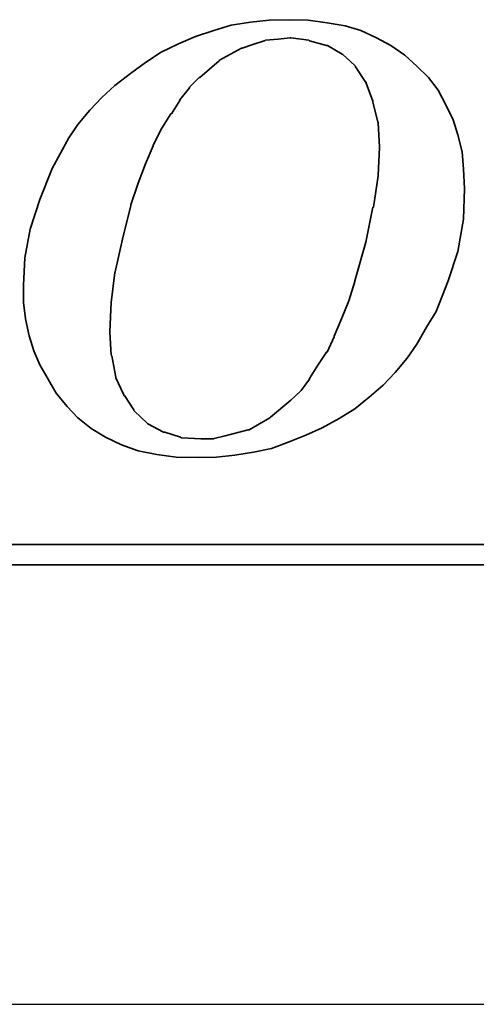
# Model space of a CAD drawing. Header units: inches. Extents: x 18 to 1412, y -76 to 627.
# Tile 37 of 41: x 163.04 to 166.3, y 122.9 to 129.92. Entities that reach past the tile are written whole.
import ezdxf

# ---------------------------------------------------------------- set-up
doc = ezdxf.new("R2010")
doc.units = ezdxf.units.IN
doc.header["$MEASUREMENT"] = 0
doc.layers.add('DIM', color=4, linetype='Continuous')
doc.layers.add('layer 1', color=7, linetype='Continuous')

# ---------------------------------------------------------------- blocks, each defined once
blk = doc.blocks.new('TBI MOTION logo(完整正式版)')
at = {"layer": 'layer 1', "color": 22, "lineweight": 35}
for points, knots in [([(35.79625, -6.98375), (35.79625, -6.98375), (36.23125, -7.43875), (36.23125, -7.43875), (36.23125, -7.43875), (36.23125, -7.43875), (36.75625, -7.87125), (36.75625, -7.87125), (36.75625, -7.87125), (36.75625, -7.87125), (37.33125, -8.20375), (37.33125, -8.20375), (37.33125, -8.20375), (37.33125, -8.20375), (37.95625, -8.51875), (37.95625, -8.51875), (37.95625, -8.51875), (37.95625, -8.51875), (38.62625, -8.75875), (38.62625, -8.75875), (38.62625, -8.75875), (38.62625, -8.75875), (39.37125, -8.90375), (39.37125, -8.90375), (39.37125, -8.90375), (39.37125, -8.90375), (40.14125, -8.99875), (40.14125, -8.99875), (40.14125, -8.99875), (40.14125, -8.99875), (41.02625, -9.02375), (41.02625, -9.02375), (41.02625, -9.02375), (41.02625, -9.02375), (41.74625, -8.99875), (41.74625, -8.99875), (41.74625, -8.99875), (41.74625, -8.99875), (42.46625, -8.92375), (42.46625, -8.92375), (42.46625, -8.92375), (42.46625, -8.92375), (43.21125, -8.80625), (43.21125, -8.80625), (43.21125, -8.80625), (43.21125, -8.80625), (43.93125, -8.66375), (43.93125, -8.66375), (43.93125, -8.66375), (43.93125, -8.66375), (44.62625, -8.39875), (44.62625, -8.39875), (44.62625, -8.39875), (44.62625, -8.39875), (45.29625, -8.13375), (45.29625, -8.13375), (45.29625, -8.13375), (45.29625, -8.13375), (45.94625, -7.84375), (45.94625, -7.84375), (45.94625, -7.84375), (45.94625, -7.84375), (46.61625, -7.46375), (46.61625, -7.46375), (46.61625, -7.46375), (46.61625, -7.46375), (47.24125, -7.07875), (47.24125, -7.07875), (47.24125, -7.07875), (47.24125, -7.07875), (47.81625, -6.62375), (47.81625, -6.62375), (47.81625, -6.62375), (47.81625, -6.62375), (48.36875, -6.14375), (48.36875, -6.14375), (48.36875, -6.14375), (48.36875, -6.14375), (48.84625, -5.64125), (48.84625, -5.64125), (48.84625, -5.64125), (48.84625, -5.64125), (49.32625, -5.06375), (49.32625, -5.06375), (49.32625, -5.06375), (49.32625, -5.06375), (49.71125, -4.51374), (49.71125, -4.51374), (49.71125, -4.51374), (49.71125, -4.51374), (50.09625, -3.83874), (50.09625, -3.83874), (50.09625, -3.83874), (50.09625, -3.83874), (50.48125, -3.21374), (50.48125, -3.21374), (50.48125, -3.21374), (50.48125, -3.21374), (50.96125, -1.99125), (50.96125, -1.99125), (50.96125, -1.99125), (50.96125, -1.99125), (51.34375, -0.81875), (51.34375, -0.81875), (51.34375, -0.81875), (51.34375, -0.81875), (51.56125, 0.45624), (51.56125, 0.45624), (51.56125, 0.45624), (51.56125, 0.45624), (51.60625, 1.67624), (51.60625, 1.67624), (51.60625, 1.67624), (51.60625, 1.67624), (51.56125, 2.44625), (51.56125, 2.44625), (51.56125, 2.44625), (51.56125, 2.44625), (51.51125, 3.14125), (51.51125, 3.14125), (51.51125, 3.14125), (51.51125, 3.14125), (51.34375, 3.81125), (51.34375, 3.81125), (51.34375, 3.81125), (51.34375, 3.81125), (51.15125, 4.41125), (51.15125, 4.41125), (51.15125, 4.41125), (51.15125, 4.41125), (50.86125, 5.01125), (50.86125, 5.01125), (50.86125, 5.01125), (50.86125, 5.01125), (50.55125, 5.58875), (50.55125, 5.58875), (50.55125, 5.58875), (50.55125, 5.58875), (50.16625, 6.09125), (50.16625, 6.09125), (50.16625, 6.09125), (50.16625, 6.09125), (49.71125, 6.54875), (49.71125, 6.54875), (49.71125, 6.54875), (49.71125, 6.54875), (49.23125, 6.98125), (49.23125, 6.98125), (49.23125, 6.98125), (49.23125, 6.98125), (48.67875, 7.36625), (48.67875, 7.36625), (48.67875, 7.36625), (48.67875, 7.36625), (48.10375, 7.67625), (48.10375, 7.67625), (48.10375, 7.67625), (48.10375, 7.67625), (47.48125, 7.96375), (47.48125, 7.96375), (47.48125, 7.96375), (47.48125, 7.96375), (46.85625, 8.15625), (46.85625, 8.15625), (46.85625, 8.15625), (46.85625, 8.15625), (46.13625, 8.27624), (46.13625, 8.27624), (46.13625, 8.27624), (46.13625, 8.27624), (45.39125, 8.37125), (45.39125, 8.37125), (45.39125, 8.37125), (45.39125, 8.37125), (44.62625, 8.39624), (44.62625, 8.39624), (44.62625, 8.39624), (44.62625, 8.39624), (43.83625, 8.37125), (43.83625, 8.37125), (43.83625, 8.37125), (43.83625, 8.37125), (43.09125, 8.30125), (43.09125, 8.30125), (43.09125, 8.30125), (43.09125, 8.30125), (42.32125, 8.18125), (42.32125, 8.18125), (42.32125, 8.18125), (42.32125, 8.18125), (41.62875, 7.96375), (41.62875, 7.96375), (41.62875, 7.96375), (41.62875, 7.96375), (40.90625, 7.72625), (40.90625, 7.72625), (40.90625, 7.72625), (40.90625, 7.72625), (40.23624, 7.43625), (40.23624, 7.43625), (40.23624, 7.43625), (40.23624, 7.43625), (39.54124, 7.10125), (39.54124, 7.10125), (39.54124, 7.10125), (39.54124, 7.10125), (38.91625, 6.69125), (38.91625, 6.69125), (38.91625, 6.69125), (38.91625, 6.69125), (38.31625, 6.26125), (38.31625, 6.26125), (38.31625, 6.26125), (38.31625, 6.26125), (37.69125, 5.78125), (37.69125, 5.78125), (37.69125, 5.78125), (37.69125, 5.78125), (37.18625, 5.30125), (37.18625, 5.30125), (37.18625, 5.30125), (37.18625, 5.30125), (36.70625, 4.79624), (36.70625, 4.79624), (36.70625, 4.79624), (36.70625, 4.79624), (36.23125, 4.22125), (36.23125, 4.22125), (36.23125, 4.22125), (36.23125, 4.22125), (35.87124, 3.69375), (35.87124, 3.69375), (35.87124, 3.69375), (35.87124, 3.69375), (35.53125, 3.09125), (35.53125, 3.09125), (35.53125, 3.09125), (35.53125, 3.09125), (35.19875, 2.47125), (35.19875, 2.47125), (35.19875, 2.47125), (35.19875, 2.47125), (34.71625, 1.24625), (34.71625, 1.24625), (34.71625, 1.24625), (34.71625, 1.24625), (34.33125, 0.06874), (34.33125, 0.06874), (34.33125, 0.06874), (34.33125, 0.06874), (34.11625, -1.07875), (34.11625, -1.07875), (34.11625, -1.07875), (34.11625, -1.07875), (34.07125, -2.15875), (34.07125, -2.15875), (34.07125, -2.15875), (34.07125, -2.15875), (34.07125, -2.85375), (34.07125, -2.85375), (34.07125, -2.85375), (34.07125, -2.85375), (34.14125, -3.50375), (34.14125, -3.50375), (34.14125, -3.50375), (34.14125, -3.50375), (34.28625, -4.17375), (34.28625, -4.17375), (34.28625, -4.17375), (34.28625, -4.17375), (34.47625, -4.77624), (34.47625, -4.77624), (34.47625, -4.77624), (34.47625, -4.77624), (34.71625, -5.32625), (34.71625, -5.32625), (34.71625, -5.32625), (34.71625, -5.32625), (35.05375, -5.92875), (35.05375, -5.92875), (35.05375, -5.92875), (35.05375, -5.92875), (35.36375, -6.45375), (35.36375, -6.45375), (35.36375, -6.45375), (35.36375, -6.45375), (35.79625, -6.98375), (35.79625, -6.98375)], [0, 0, 0, 0, 0.01388889, 0.01388889, 0.01388889, 0.01388889, 0.02777778, 0.02777778, 0.02777778, 0.02777778, 0.04166667, 0.04166667, 0.04166667, 0.04166667, 0.05555556, 0.05555556, 0.05555556, 0.05555556, 0.06944444, 0.06944444, 0.06944444, 0.06944444, 0.08333333, 0.08333333, 0.08333333, 0.08333333, 0.09722222, 0.09722222, 0.09722222, 0.09722222, 0.11111111, 0.11111111, 0.11111111, 0.11111111, 0.125, 0.125, 0.125, 0.125, 0.13888889, 0.13888889, 0.13888889, 0.13888889, 0.15277778, 0.15277778, 0.15277778, 0.15277778, 0.16666667, 0.16666667, 0.16666667, 0.16666667, 0.18055556, 0.18055556, 0.18055556, 0.18055556, 0.19444444, 0.19444444, 0.19444444, 0.19444444, 0.20833333, 0.20833333, 0.20833333, 0.20833333, 0.22222222, 0.22222222, 0.22222222, 0.22222222, 0.23611111, 0.23611111, 0.23611111, 0.23611111, 0.25, 0.25, 0.25, 0.25, 0.26388889, 0.26388889, 0.26388889, 0.26388889, 0.27777778, 0.27777778, 0.27777778, 0.27777778, 0.29166667, 0.29166667, 0.29166667, 0.29166667, 0.30555556, 0.30555556, 0.30555556, 0.30555556, 0.31944444, 0.31944444, 0.31944444, 0.31944444, 0.33333333, 0.33333333, 0.33333333, 0.33333333, 0.34722222, 0.34722222, 0.34722222, 0.34722222, 0.36111111, 0.36111111, 0.36111111, 0.36111111, 0.375, 0.375, 0.375, 0.375, 0.38888889, 0.38888889, 0.38888889, 0.38888889, 0.40277778, 0.40277778, 0.40277778, 0.40277778, 0.41666667, 0.41666667, 0.41666667, 0.41666667, 0.43055556, 0.43055556, 0.43055556, 0.43055556, 0.44444444, 0.44444444, 0.44444444, 0.44444444, 0.45833333, 0.45833333, 0.45833333, 0.45833333, 0.47222222, 0.47222222, 0.47222222, 0.47222222, 0.48611111, 0.48611111, 0.48611111, 0.48611111, 0.5, 0.5, 0.5, 0.5, 0.51388889, 0.51388889, 0.51388889, 0.51388889, 0.52777778, 0.52777778, 0.52777778, 0.52777778, 0.54166667, 0.54166667, 0.54166667, 0.54166667, 0.55555556, 0.55555556, 0.55555556, 0.55555556, 0.56944444, 0.56944444, 0.56944444, 0.56944444, 0.58333333, 0.58333333, 0.58333333, 0.58333333, 0.59722222, 0.59722222, 0.59722222, 0.59722222, 0.61111111, 0.61111111, 0.61111111, 0.61111111, 0.625, 0.625, 0.625, 0.625, 0.63888889, 0.63888889, 0.63888889, 0.63888889, 0.65277778, 0.65277778, 0.65277778, 0.65277778, 0.66666667, 0.66666667, 0.66666667, 0.66666667, 0.68055556, 0.68055556, 0.68055556, 0.68055556, 0.69444444, 0.69444444, 0.69444444, 0.69444444, 0.70833333, 0.70833333, 0.70833333, 0.70833333, 0.72222222, 0.72222222, 0.72222222, 0.72222222, 0.73611111, 0.73611111, 0.73611111, 0.73611111, 0.75, 0.75, 0.75, 0.75, 0.76388889, 0.76388889, 0.76388889, 0.76388889, 0.77777778, 0.77777778, 0.77777778, 0.77777778, 0.79166667, 0.79166667, 0.79166667, 0.79166667, 0.80555556, 0.80555556, 0.80555556, 0.80555556, 0.81944444, 0.81944444, 0.81944444, 0.81944444, 0.83333333, 0.83333333, 0.83333333, 0.83333333, 0.84722222, 0.84722222, 0.84722222, 0.84722222, 0.86111111, 0.86111111, 0.86111111, 0.86111111, 0.875, 0.875, 0.875, 0.875, 0.88888889, 0.88888889, 0.88888889, 0.88888889, 0.90277778, 0.90277778, 0.90277778, 0.90277778, 0.91666667, 0.91666667, 0.91666667, 0.91666667, 0.93055556, 0.93055556, 0.93055556, 0.93055556, 0.94444444, 0.94444444, 0.94444444, 0.94444444, 0.95833333, 0.95833333, 0.95833333, 0.95833333, 0.97222222, 0.97222222, 0.97222222, 0.97222222, 0.98611111, 0.98611111, 0.98611111, 0.98611111, 1, 1, 1, 1]), ([(38.33875, 1.03124), (38.33875, 1.03124), (38.62625, 1.89625), (38.62625, 1.89625), (38.62625, 1.89625), (38.62625, 1.89625), (38.91625, 2.66375), (38.91625, 2.66375), (38.91625, 2.66375), (38.91625, 2.66375), (39.22625, 3.38125), (39.22625, 3.38125), (39.22625, 3.38125), (39.22625, 3.38125), (39.22625, 3.40624), (39.22625, 3.40624), (39.22625, 3.40624), (39.22625, 3.40624), (39.56124, 4.07624), (39.56124, 4.07624), (39.56124, 4.07624), (39.56124, 4.07624), (39.92125, 4.65125), (39.92125, 4.65125), (39.92125, 4.65125), (39.92125, 4.65125), (39.94625, 4.65125), (39.94625, 4.65125), (39.94625, 4.65125), (39.94625, 4.65125), (40.28125, 5.17875), (40.28125, 5.17875), (40.28125, 5.17875), (40.28125, 5.17875), (40.28125, 5.20375), (40.28125, 5.20375), (40.28125, 5.20375), (40.28125, 5.20375), (40.66875, 5.68625), (40.66875, 5.68625), (40.66875, 5.68625), (40.66875, 5.68625), (40.66875, 5.70625), (40.66875, 5.70625), (40.66875, 5.70625), (40.66875, 5.70625), (41.05124, 6.09125), (41.05124, 6.09125), (41.05124, 6.09125), (41.05124, 6.09125), (41.07625, 6.09125), (41.07625, 6.09125), (41.07625, 6.09125), (41.07625, 6.09125), (41.84125, 6.76625), (41.84125, 6.76625), (41.84125, 6.76625), (41.84125, 6.76625), (41.86625, 6.78625), (41.86625, 6.78625), (41.86625, 6.78625), (41.86625, 6.78625), (42.73125, 7.26624), (42.73125, 7.26624), (42.73125, 7.26624), (42.73125, 7.26624), (42.75625, 7.26624), (42.75625, 7.26624), (42.75625, 7.26624), (42.75625, 7.26624), (43.18625, 7.41125), (43.18625, 7.41125), (43.18625, 7.41125), (43.18625, 7.41125), (43.64125, 7.55625), (43.64125, 7.55625), (43.64125, 7.55625), (43.64125, 7.55625), (43.66625, 7.55625), (43.66625, 7.55625), (43.66625, 7.55625), (43.66625, 7.55625), (43.69125, 7.58124), (43.69125, 7.58124), (43.69125, 7.58124), (43.69125, 7.58124), (44.19125, 7.62625), (44.19125, 7.62625), (44.19125, 7.62625), (44.19125, 7.62625), (44.67125, 7.67625), (44.67125, 7.67625), (44.67125, 7.67625), (44.67125, 7.67625), (44.69625, 7.67625), (44.69625, 7.67625), (44.69625, 7.67625), (44.69625, 7.67625), (45.41875, 7.58124), (45.41875, 7.58124), (45.41875, 7.58124), (45.41875, 7.58124), (45.44125, 7.55625), (45.44125, 7.55625), (45.44125, 7.55625), (45.44125, 7.55625), (46.11125, 7.36625), (46.11125, 7.36625), (46.11125, 7.36625), (46.11125, 7.36625), (46.13625, 7.36625), (46.13625, 7.36625), (46.13625, 7.36625), (46.13625, 7.36625), (46.15875, 7.36625), (46.15875, 7.36625), (46.15875, 7.36625), (46.15875, 7.36625), (46.73625, 7.02624), (46.73625, 7.02624), (46.73625, 7.02624), (46.73625, 7.02624), (46.76125, 7.00624), (46.76125, 7.00624), (46.76125, 7.00624), (46.76125, 7.00624), (47.24125, 6.57124), (47.24125, 6.57124), (47.24125, 6.57124), (47.24125, 6.57124), (47.26625, 6.54875), (47.26625, 6.54875), (47.26625, 6.54875), (47.26625, 6.54875), (47.26625, 6.52375), (47.26625, 6.52375), (47.26625, 6.52375), (47.26625, 6.52375), (47.67375, 5.89875), (47.67375, 5.89875), (47.67375, 5.89875), (47.67375, 5.89875), (47.69625, 5.89875), (47.69625, 5.89875), (47.69625, 5.89875), (47.69625, 5.89875), (47.69625, 5.87625), (47.69625, 5.87625), (47.69625, 5.87625), (47.69625, 5.87625), (47.96125, 5.15625), (47.96125, 5.15625), (47.96125, 5.15625), (47.96125, 5.15625), (47.96125, 5.13125), (47.96125, 5.13125), (47.96125, 5.13125), (47.96125, 5.13125), (48.15125, 4.31875), (48.15125, 4.31875), (48.15125, 4.31875), (48.15125, 4.31875), (48.17625, 4.31875), (48.17625, 4.31875), (48.17625, 4.31875), (48.17625, 4.31875), (48.17625, 4.29125), (48.17625, 4.29125), (48.17625, 4.29125), (48.17625, 4.29125), (48.22625, 3.33125), (48.22625, 3.33125), (48.22625, 3.33125), (48.22625, 3.33125), (48.22625, 3.30875), (48.22625, 3.30875), (48.22625, 3.30875), (48.22625, 3.30875), (48.17625, 2.20624), (48.17625, 2.20624), (48.17625, 2.20624), (48.17625, 2.20624), (48.17625, 2.18124), (48.17625, 2.18124), (48.17625, 2.18124), (48.17625, 2.18124), (47.98375, 0.93624), (47.98375, 0.93624), (47.98375, 0.93624), (47.98375, 0.93624), (47.96125, 0.93624), (47.96125, 0.93624), (47.96125, 0.93624), (47.96125, 0.93624), (47.67375, -0.45874), (47.67375, -0.45874), (47.67375, -0.45874), (47.67375, -0.45874), (47.24125, -1.99125), (47.24125, -1.99125), (47.24125, -1.99125), (47.24125, -1.99125), (47.24125, -2.01874), (47.24125, -2.01874), (47.24125, -2.01874), (47.24125, -2.01874), (47.00125, -2.78375), (47.00125, -2.78375), (47.00125, -2.78375), (47.00125, -2.78375), (46.71125, -3.50375), (46.71125, -3.50375), (46.71125, -3.50375), (46.71125, -3.50375), (46.42625, -4.19875), (46.42625, -4.19875), (46.42625, -4.19875), (46.42625, -4.19875), (46.42625, -4.22375), (46.42625, -4.22375), (46.42625, -4.22375), (46.42625, -4.22375), (46.13625, -4.82374), (46.13625, -4.82374), (46.13625, -4.82374), (46.13625, -4.82374), (46.11125, -4.82374), (46.11125, -4.82374), (46.11125, -4.82374), (46.11125, -4.82374), (45.77625, -5.35125), (45.77625, -5.35125), (45.77625, -5.35125), (45.77625, -5.35125), (45.44125, -5.87875), (45.44125, -5.87875), (45.44125, -5.87875), (45.44125, -5.87875), (45.44125, -5.90375), (45.44125, -5.90375), (45.44125, -5.90375), (45.44125, -5.90375), (45.10625, -6.35875), (45.10625, -6.35875), (45.10625, -6.35875), (45.10625, -6.35875), (45.08125, -6.38375), (45.08125, -6.38375), (45.08125, -6.38375), (45.08125, -6.38375), (44.69625, -6.74375), (44.69625, -6.74375), (44.69625, -6.74375), (44.69625, -6.74375), (43.88375, -7.41625), (43.88375, -7.41625), (43.88375, -7.41625), (43.88375, -7.41625), (43.85625, -7.43875), (43.85625, -7.43875), (43.85625, -7.43875), (43.85625, -7.43875), (43.04125, -7.91875), (43.04125, -7.91875), (43.04125, -7.91875), (43.04125, -7.91875), (43.01625, -7.91875), (43.01625, -7.91875), (43.01625, -7.91875), (43.01625, -7.91875), (42.99625, -7.91875), (42.99625, -7.91875), (42.99625, -7.91875), (42.99625, -7.91875), (42.08125, -8.15875), (42.08125, -8.15875), (42.08125, -8.15875), (42.08125, -8.15875), (41.65125, -8.25625), (41.65125, -8.25625), (41.65125, -8.25625), (41.65125, -8.25625), (41.62875, -8.27875), (41.62875, -8.27875), (41.62875, -8.27875), (41.62875, -8.27875), (41.60125, -8.27875), (41.60125, -8.27875), (41.60125, -8.27875), (41.60125, -8.27875), (41.12125, -8.27875), (41.12125, -8.27875), (41.12125, -8.27875), (41.12125, -8.27875), (40.35624, -8.23125), (40.35624, -8.23125), (40.35624, -8.23125), (40.35624, -8.23125), (40.33125, -8.23125), (40.33125, -8.23125), (40.33125, -8.23125), (40.33125, -8.23125), (40.30625, -8.20375), (40.30625, -8.20375), (40.30625, -8.20375), (40.30625, -8.20375), (39.68375, -8.01375), (39.68375, -8.01375), (39.68375, -8.01375), (39.68375, -8.01375), (39.66124, -8.01375), (39.66124, -8.01375), (39.66124, -8.01375), (39.66124, -8.01375), (39.63625, -8.01375), (39.63625, -8.01375), (39.63625, -8.01375), (39.63625, -8.01375), (39.01125, -7.67875), (39.01125, -7.67875), (39.01125, -7.67875), (39.01125, -7.67875), (38.98875, -7.65375), (38.98875, -7.65375), (38.98875, -7.65375), (38.98875, -7.65375), (38.48625, -7.17375), (38.48625, -7.17375), (38.48625, -7.17375), (38.48625, -7.17375), (38.45875, -7.14875), (38.45875, -7.14875), (38.45875, -7.14875), (38.45875, -7.14875), (38.45875, -7.12875), (38.45875, -7.12875), (38.45875, -7.12875), (38.45875, -7.12875), (38.07625, -6.54875), (38.07625, -6.54875), (38.07625, -6.54875), (38.07625, -6.54875), (38.05125, -6.54875), (38.05125, -6.54875), (38.05125, -6.54875), (38.05125, -6.54875), (38.05125, -6.52875), (38.05125, -6.52875), (38.05125, -6.52875), (38.05125, -6.52875), (37.74125, -5.85375), (37.74125, -5.85375), (37.74125, -5.85375), (37.74125, -5.85375), (37.74125, -5.82875), (37.74125, -5.82875), (37.74125, -5.82875), (37.74125, -5.82875), (37.57375, -4.96875), (37.57375, -4.96875), (37.57375, -4.96875), (37.57375, -4.96875), (37.54625, -4.94375), (37.54625, -4.94375), (37.54625, -4.94375), (37.54625, -4.94375), (37.50125, -4.03375), (37.50125, -4.03375), (37.50125, -4.03375), (37.50125, -4.03375), (37.50125, -4.00875), (37.50125, -4.00875), (37.50125, -4.00875), (37.50125, -4.00875), (37.54625, -2.85375), (37.54625, -2.85375), (37.54625, -2.85375), (37.54625, -2.85375), (37.69125, -1.65875), (37.69125, -1.65875), (37.69125, -1.65875), (37.69125, -1.65875), (37.71624, -1.63375), (37.71624, -1.63375), (37.71624, -1.63375), (37.71624, -1.63375), (38.00375, -0.33875), (38.00375, -0.33875), (38.00375, -0.33875), (38.00375, -0.33875), (38.33875, 1.00624), (38.33875, 1.00624), (38.33875, 1.00624), (38.33875, 1.00624), (38.33875, 1.03124), (38.33875, 1.03124)], [0, 0, 0, 0, 0.01010101, 0.01010101, 0.01010101, 0.01010101, 0.02020202, 0.02020202, 0.02020202, 0.02020202, 0.03030303, 0.03030303, 0.03030303, 0.03030303, 0.04040404, 0.04040404, 0.04040404, 0.04040404, 0.05050505, 0.05050505, 0.05050505, 0.05050505, 0.06060606, 0.06060606, 0.06060606, 0.06060606, 0.07070707, 0.07070707, 0.07070707, 0.07070707, 0.08080808, 0.08080808, 0.08080808, 0.08080808, 0.09090909, 0.09090909, 0.09090909, 0.09090909, 0.1010101, 0.1010101, 0.1010101, 0.1010101, 0.11111111, 0.11111111, 0.11111111, 0.11111111, 0.12121212, 0.12121212, 0.12121212, 0.12121212, 0.13131313, 0.13131313, 0.13131313, 0.13131313, 0.14141414, 0.14141414, 0.14141414, 0.14141414, 0.15151515, 0.15151515, 0.15151515, 0.15151515, 0.16161616, 0.16161616, 0.16161616, 0.16161616, 0.17171717, 0.17171717, 0.17171717, 0.17171717, 0.18181818, 0.18181818, 0.18181818, 0.18181818, 0.19191919, 0.19191919, 0.19191919, 0.19191919, 0.2020202, 0.2020202, 0.2020202, 0.2020202, 0.21212121, 0.21212121, 0.21212121, 0.21212121, 0.22222222, 0.22222222, 0.22222222, 0.22222222, 0.23232323, 0.23232323, 0.23232323, 0.23232323, 0.24242424, 0.24242424, 0.24242424, 0.24242424, 0.25252525, 0.25252525, 0.25252525, 0.25252525, 0.26262626, 0.26262626, 0.26262626, 0.26262626, 0.27272727, 0.27272727, 0.27272727, 0.27272727, 0.28282828, 0.28282828, 0.28282828, 0.28282828, 0.29292929, 0.29292929, 0.29292929, 0.29292929, 0.3030303, 0.3030303, 0.3030303, 0.3030303, 0.31313131, 0.31313131, 0.31313131, 0.31313131, 0.32323232, 0.32323232, 0.32323232, 0.32323232, 0.33333333, 0.33333333, 0.33333333, 0.33333333, 0.34343434, 0.34343434, 0.34343434, 0.34343434, 0.35353535, 0.35353535, 0.35353535, 0.35353535, 0.36363636, 0.36363636, 0.36363636, 0.36363636, 0.37373737, 0.37373737, 0.37373737, 0.37373737, 0.38383838, 0.38383838, 0.38383838, 0.38383838, 0.39393939, 0.39393939, 0.39393939, 0.39393939, 0.4040404, 0.4040404, 0.4040404, 0.4040404, 0.41414141, 0.41414141, 0.41414141, 0.41414141, 0.42424242, 0.42424242, 0.42424242, 0.42424242, 0.43434343, 0.43434343, 0.43434343, 0.43434343, 0.44444444, 0.44444444, 0.44444444, 0.44444444, 0.45454545, 0.45454545, 0.45454545, 0.45454545, 0.46464646, 0.46464646, 0.46464646, 0.46464646, 0.47474747, 0.47474747, 0.47474747, 0.47474747, 0.48484848, 0.48484848, 0.48484848, 0.48484848, 0.49494949, 0.49494949, 0.49494949, 0.49494949, 0.50505051, 0.50505051, 0.50505051, 0.50505051, 0.51515152, 0.51515152, 0.51515152, 0.51515152, 0.52525253, 0.52525253, 0.52525253, 0.52525253, 0.53535354, 0.53535354, 0.53535354, 0.53535354, 0.54545455, 0.54545455, 0.54545455, 0.54545455, 0.55555556, 0.55555556, 0.55555556, 0.55555556, 0.56565657, 0.56565657, 0.56565657, 0.56565657, 0.57575758, 0.57575758, 0.57575758, 0.57575758, 0.58585859, 0.58585859, 0.58585859, 0.58585859, 0.5959596, 0.5959596, 0.5959596, 0.5959596, 0.60606061, 0.60606061, 0.60606061, 0.60606061, 0.61616162, 0.61616162, 0.61616162, 0.61616162, 0.62626263, 0.62626263, 0.62626263, 0.62626263, 0.63636364, 0.63636364, 0.63636364, 0.63636364, 0.64646465, 0.64646465, 0.64646465, 0.64646465, 0.65656566, 0.65656566, 0.65656566, 0.65656566, 0.66666667, 0.66666667, 0.66666667, 0.66666667, 0.67676768, 0.67676768, 0.67676768, 0.67676768, 0.68686869, 0.68686869, 0.68686869, 0.68686869, 0.6969697, 0.6969697, 0.6969697, 0.6969697, 0.70707071, 0.70707071, 0.70707071, 0.70707071, 0.71717172, 0.71717172, 0.71717172, 0.71717172, 0.72727273, 0.72727273, 0.72727273, 0.72727273, 0.73737374, 0.73737374, 0.73737374, 0.73737374, 0.74747475, 0.74747475, 0.74747475, 0.74747475, 0.75757576, 0.75757576, 0.75757576, 0.75757576, 0.76767677, 0.76767677, 0.76767677, 0.76767677, 0.77777778, 0.77777778, 0.77777778, 0.77777778, 0.78787879, 0.78787879, 0.78787879, 0.78787879, 0.7979798, 0.7979798, 0.7979798, 0.7979798, 0.80808081, 0.80808081, 0.80808081, 0.80808081, 0.81818182, 0.81818182, 0.81818182, 0.81818182, 0.82828283, 0.82828283, 0.82828283, 0.82828283, 0.83838384, 0.83838384, 0.83838384, 0.83838384, 0.84848485, 0.84848485, 0.84848485, 0.84848485, 0.85858586, 0.85858586, 0.85858586, 0.85858586, 0.86868687, 0.86868687, 0.86868687, 0.86868687, 0.87878788, 0.87878788, 0.87878788, 0.87878788, 0.88888889, 0.88888889, 0.88888889, 0.88888889, 0.8989899, 0.8989899, 0.8989899, 0.8989899, 0.90909091, 0.90909091, 0.90909091, 0.90909091, 0.91919192, 0.91919192, 0.91919192, 0.91919192, 0.92929293, 0.92929293, 0.92929293, 0.92929293, 0.93939394, 0.93939394, 0.93939394, 0.93939394, 0.94949495, 0.94949495, 0.94949495, 0.94949495, 0.95959596, 0.95959596, 0.95959596, 0.95959596, 0.96969697, 0.96969697, 0.96969697, 0.96969697, 0.97979798, 0.97979798, 0.97979798, 0.97979798, 0.98989899, 0.98989899, 0.98989899, 0.98989899, 1, 1, 1, 1]), ([(75.90875, -9.47875), (75.90875, -9.47875), (75.90875, -12.28625), (75.90875, -12.28625), (75.90875, -12.28625), (75.90875, -12.28625), (75.90875, -12.47875), (75.90875, -12.47875), (75.90875, -12.47875), (75.90875, -12.47875), (75.71625, -12.47875), (75.71625, -12.47875), (75.71625, -12.47875), (75.71625, -12.47875), (-88.32875, -12.47875), (-88.32875, -12.47875), (-88.32875, -12.47875), (-88.32875, -12.47875), (-88.32875, -13.29375), (-88.32875, -13.29375), (-88.32875, -13.29375), (-88.32875, -13.29375), (82.89125, -13.29375), (82.89125, -13.29375), (82.89125, -13.29375), (82.89125, -13.29375), (75.90875, -9.47875), (75.90875, -9.47875)], [0, 0, 0, 0, 0.14285714, 0.14285714, 0.14285714, 0.14285714, 0.28571429, 0.28571429, 0.28571429, 0.28571429, 0.42857143, 0.42857143, 0.42857143, 0.42857143, 0.57142857, 0.57142857, 0.57142857, 0.57142857, 0.71428571, 0.71428571, 0.71428571, 0.71428571, 0.85714286, 0.85714286, 0.85714286, 0.85714286, 1, 1, 1, 1])]:
    blk.add_open_spline(points, degree=3, knots=knots, dxfattribs=at)

msp = doc.modelspace()

# ---------------------------------------------------------------- linework, layer by layer
at = {"layer": 'DIM', "color": 7}
msp.add_line((116.9881, 122.9042), (177.8677, 122.9042), dxfattribs=at)

# ---------------------------------------------------------------- block references
at = {"layer": 'DIM', "color": 7, "xscale": 0.1791590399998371, "yscale": 0.1791590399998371, "zscale": 0.1791590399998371}
msp.add_blockref('TBI MOTION logo(完整正式版)', (156.9679, 128.4168), dxfattribs=at)

doc.saveas('drawing.dxf')
